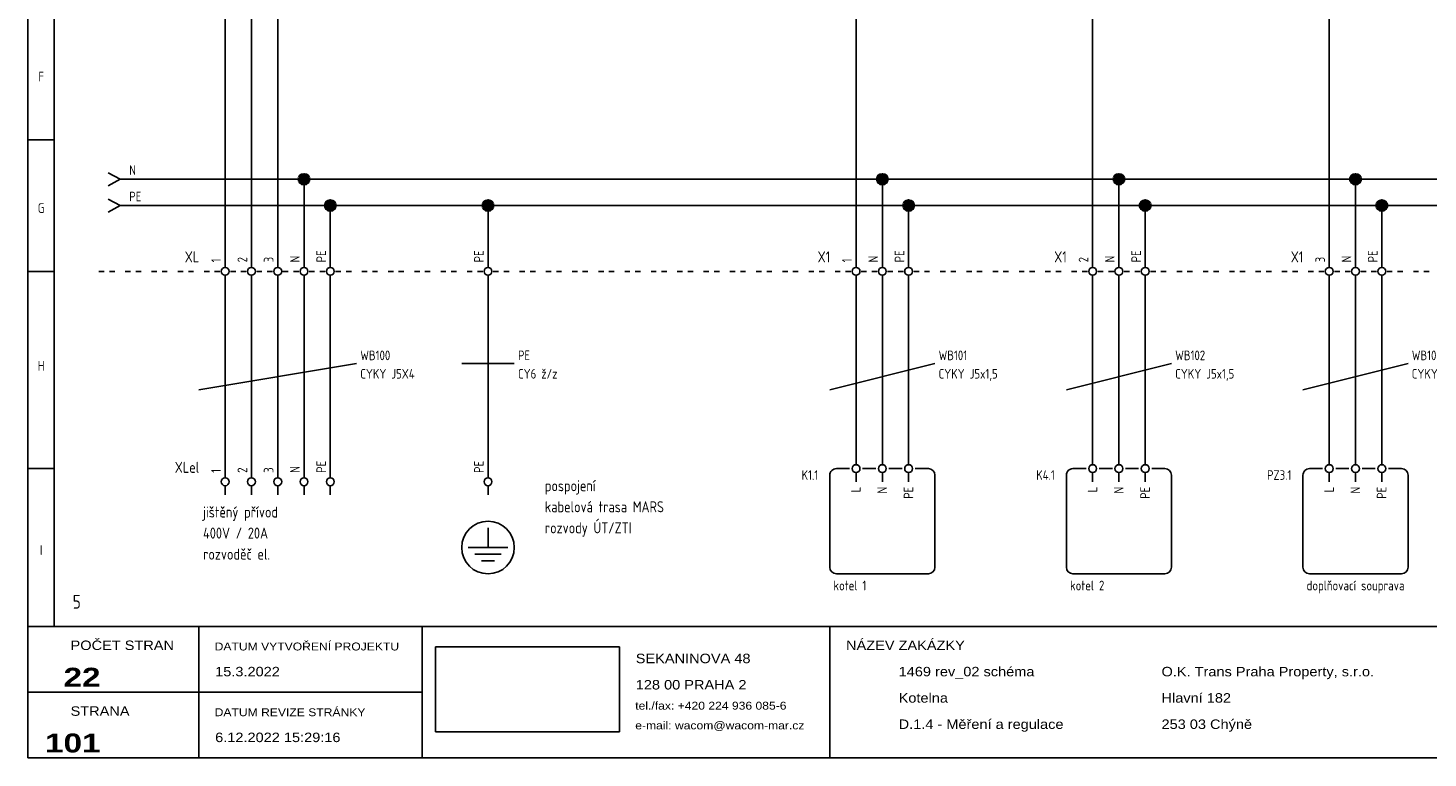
# Model space of a CAD drawing. Header units: millimetres. Extents: x 8 to 412, y 5 to 282.
# Tile 1 of 3: x 8 to 274, y 5 to 144. Entities that reach past the tile are written whole.
import ezdxf
from ezdxf.enums import TextEntityAlignment as Align

# ---------------------------------------------------------------- set-up
doc = ezdxf.new("R2010")
doc.units = ezdxf.units.MM
doc.linetypes.add('Caddy_Solid', pattern=[0])
doc.layers.add('Caddy_1', color=7, linetype='Caddy_Solid', lineweight=25)
doc.styles.add('Caddy_Arial', font='arial.ttf', dxfattribs={"width": 1.1})
doc.styles.add('Caddy_Arial Black', font='ariblk.ttf', dxfattribs={"width": 1.1})
doc.styles.add('Caddy_Vectorfont1p', font='isocp___.ttf', dxfattribs={"width": 0.9})
picture_1 = doc.add_image_def('image1.jpg', size_in_pixel=(1084, 500))
pattern_1 = [(28.64789, (0, 0), (-0.047942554, 0.087758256), []), (118.64789, (0, 0), (-0.087758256, -0.047942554), [])]

# ---------------------------------------------------------------- blocks, each defined once
blk = doc.blocks.new('809B4D6EE0F1')
at = {"layer": 'Caddy_1', "color": 7, "linetype": 'Caddy_Solid', "lineweight": 25}
for p, q in [((7.5, 282.5), (7.5, 5)), ((12.5, 277.5), (12.5, 30)), ((12.5, 122.5), (7.5, 122.5)), ((7.5, 122.5), (12.5, 122.5)), ((7.5, 97.5), (12.5, 97.5)), ((12.5, 60), (7.5, 60)), ((7.5, 30), (412.5, 30)), ((40, 5), (40, 30)), ((82.5, 30), (82.5, 5)), ((160, 30), (160, 5)), ((7.5, 17.5), (82.5, 17.5)), ((7.5, 5), (412.5, 5))]:
    blk.add_line(p, q, dxfattribs=at)
at = {"layer": 'Caddy_1', "color": 7, "lineweight": 25, "style": 'Caddy_Vectorfont1p', "width": 0.9}
for s, p in [('F', (10, 133.61)), ('G', (10, 108.61)), ('H', (10, 78.61)), ('I', (10, 43.61))]:
    blk.add_text(s, height=1.84, dxfattribs=at).set_placement(p, align=Align.CENTER)
at = {"layer": 'Caddy_1', "color": 1, "lineweight": 25, "true_color": 0xff0000, "style": 'Caddy_Vectorfont1p', "width": 0.9}
blk.add_text('5', height=2.63, dxfattribs=at).set_placement((16, 33.38))
at = {"layer": 'Caddy_1', "color": 7, "lineweight": 25, "style": 'Caddy_Arial', "width": 1.1}
for s, height, p in [('POČET STRAN', 1.8, (15.6, 25.52)), ('DATUM VYTVOŘENÍ PROJEKTU', 1.5, (43, 25.44)), ('NÁZEV ZAKÁZKY', 1.8, (163.1, 25.52)), ('SEKANINOVA 48', 1.8, (123.1, 23.02)), ('15.3.2022', 1.8, (43.1, 20.52)), ('1469 rev_02 schéma', 1.8, (173.1, 20.52)), ('O.K. Trans Praha Property, s.r.o.', 1.8, (223.1, 20.52)), ('128 00 PRAHA 2', 1.8, (123.1, 18.02)), ('Kotelna', 1.8, (173.1, 15.52)), ('Hlavní 182', 1.8, (223.1, 15.52)), ('STRANA', 1.8, (15.6, 13.02)), ('DATUM REVIZE STRÁNKY', 1.5, (43, 12.94)), ('tel./fax: +420 224 936 085-6', 1.5, (123, 14.19)), ('e-mail: wacom@wacom-mar.cz', 1.5, (123, 10.44)), ('D.1.4 - Měření a regulace', 1.8, (173.1, 10.52)), ('253 03 Chýně', 1.8, (223.1, 10.52)), ('6.12.2022 15:29:16', 1.8, (43.1, 8.02))]:
    blk.add_text(s, height=height, dxfattribs=at).set_placement(p)
at = {"layer": 'Caddy_1', "color": 7, "lineweight": 25, "style": 'Caddy_Arial Black', "width": 1.1}
for s, p in [('22', (21.3, 18.55)), ('101', (21.3, 6.05))]:
    blk.add_text(s, height=3.6, dxfattribs=at).set_placement(p, align=Align.RIGHT)
at = {"color": 18, "true_color": 0x000000}
image = blk.add_image(picture_1, insert=(85, 10), size_in_units=(35, 16.14), dxfattribs=at)
blk = doc.blocks.new('876D3854AD00')
at = {"layer": 'Caddy_1', "color": 3, "linetype": 'Caddy_Solid', "lineweight": 25, "true_color": 0x00ff00}
for q in [(22.75, 111.25), (22.75, 108.75)]:
    blk.add_line((25, 110), q, dxfattribs=at)
at = {"layer": 'Caddy_1', "color": 3, "lineweight": 25, "true_color": 0x00ff00, "style": 'Caddy_Vectorfont1p', "width": 0.9}
blk.add_attdef('$TAG160010', (26.76, 110.81), '', height=1.84, dxfattribs=at)
blk = doc.blocks.new('076F3DAD9A3A')
at = {"layer": 'Caddy_1', "color": 140, "linetype": 'Caddy_Solid', "lineweight": 25, "true_color": 0x00aeee}
for q in [(22.75, 116.25), (22.75, 113.75)]:
    blk.add_line((25, 115), q, dxfattribs=at)
at = {"layer": 'Caddy_1', "color": 140, "lineweight": 25, "true_color": 0x00aeee, "style": 'Caddy_Vectorfont1p', "width": 0.9}
blk.add_attdef('$TAG160010', (26.76, 115.81), '', height=1.84, dxfattribs=at)
blk = doc.blocks.new('68ACB6DB64DB')
at = {"layer": 'Caddy_1', "color": 7, "linetype": 'Caddy_Solid', "lineweight": 25}
for p, q in [((22, 97.5), (21, 97.5)), ((24, 97.5), (23, 97.5)), ((27, 97.5), (26, 97.5)), ((29, 97.5), (28, 97.5)), ((32, 97.5), (31, 97.5)), ((34, 97.5), (33, 97.5)), ((37, 97.5), (36, 97.5)), ((39, 97.5), (38, 97.5)), ((42, 97.5), (41, 97.5)), ((44, 97.5), (43, 97.5)), ((47, 97.5), (46, 97.5)), ((49, 97.5), (48, 97.5)), ((52, 97.5), (51, 97.5)), ((54, 97.5), (53, 97.5)), ((57, 97.5), (56, 97.5)), ((59, 97.5), (58, 97.5)), ((62, 97.5), (61, 97.5)), ((64, 97.5), (63, 97.5)), ((67, 97.5), (66, 97.5)), ((69, 97.5), (68, 97.5)), ((72, 97.5), (71, 97.5)), ((74, 97.5), (73, 97.5)), ((77, 97.5), (76, 97.5)), ((79, 97.5), (78, 97.5)), ((82, 97.5), (81, 97.5)), ((84, 97.5), (83, 97.5)), ((87, 97.5), (86, 97.5)), ((89, 97.5), (88, 97.5)), ((92, 97.5), (91, 97.5)), ((94, 97.5), (93, 97.5)), ((97, 97.5), (96, 97.5)), ((99, 97.5), (98, 97.5)), ((102, 97.5), (101, 97.5)), ((104, 97.5), (103, 97.5)), ((107, 97.5), (106, 97.5)), ((109, 97.5), (108, 97.5)), ((112, 97.5), (111, 97.5)), ((114, 97.5), (113, 97.5)), ((117, 97.5), (116, 97.5)), ((119, 97.5), (118, 97.5)), ((122, 97.5), (121, 97.5)), ((124, 97.5), (123, 97.5)), ((127, 97.5), (126, 97.5)), ((129, 97.5), (128, 97.5)), ((132, 97.5), (131, 97.5)), ((134, 97.5), (133, 97.5)), ((137, 97.5), (136, 97.5)), ((139, 97.5), (138, 97.5)), ((142, 97.5), (141, 97.5)), ((144, 97.5), (143, 97.5)), ((147, 97.5), (146, 97.5)), ((149, 97.5), (148, 97.5)), ((152, 97.5), (151, 97.5)), ((154, 97.5), (153, 97.5)), ((157, 97.5), (156, 97.5)), ((159, 97.5), (158, 97.5)), ((162, 97.5), (161, 97.5)), ((164, 97.5), (163, 97.5)), ((167, 97.5), (166, 97.5)), ((169, 97.5), (168, 97.5)), ((172, 97.5), (171, 97.5)), ((174, 97.5), (173, 97.5)), ((177, 97.5), (176, 97.5)), ((179, 97.5), (178, 97.5)), ((182, 97.5), (181, 97.5)), ((184, 97.5), (183, 97.5)), ((187, 97.5), (186, 97.5)), ((189, 97.5), (188, 97.5)), ((192, 97.5), (191, 97.5)), ((194, 97.5), (193, 97.5)), ((197, 97.5), (196, 97.5)), ((199, 97.5), (198, 97.5)), ((202, 97.5), (201, 97.5)), ((204, 97.5), (203, 97.5)), ((207, 97.5), (206, 97.5)), ((209, 97.5), (208, 97.5)), ((212, 97.5), (211, 97.5)), ((214, 97.5), (213, 97.5)), ((217, 97.5), (216, 97.5)), ((219, 97.5), (218, 97.5)), ((222, 97.5), (221, 97.5)), ((224, 97.5), (223, 97.5)), ((227, 97.5), (226, 97.5)), ((229, 97.5), (228, 97.5)), ((232, 97.5), (231, 97.5)), ((234, 97.5), (233, 97.5)), ((237, 97.5), (236, 97.5)), ((239, 97.5), (238, 97.5)), ((242, 97.5), (241, 97.5)), ((244, 97.5), (243, 97.5)), ((247, 97.5), (246, 97.5)), ((249, 97.5), (248, 97.5)), ((252, 97.5), (251, 97.5)), ((254, 97.5), (253, 97.5)), ((257, 97.5), (256, 97.5)), ((259, 97.5), (258, 97.5)), ((262, 97.5), (261, 97.5)), ((264, 97.5), (263, 97.5)), ((267, 97.5), (266, 97.5)), ((269, 97.5), (268, 97.5)), ((272, 97.5), (271, 97.5)), ((274, 97.5), (273, 97.5))]:
    blk.add_line(p, q, dxfattribs=at)
blk = doc.blocks.new('9675CCE04421')
at = {"layer": 'Caddy_1', "color": 7, "linetype": 'Caddy_Solid', "lineweight": 25}
for p, q in [((45, 98.25), (45, 100)), ((45, 95), (45, 96.75))]:
    blk.add_line(p, q, dxfattribs=at)
blk.add_circle((45, 97.5), 0.75, dxfattribs=at)
at = {"layer": 'Caddy_1', "color": 7, "lineweight": 25, "style": 'Caddy_Vectorfont1p', "width": 0.9}
blk.add_text('1', height=1.84, rotation=90, dxfattribs=at).set_placement((44.19, 99.2))
blk.add_attdef('$TAG160010', text='', height=2.1, dxfattribs=at).set_placement((40.07, 99.2), align=Align.RIGHT)
blk = doc.blocks.new('4F1C2654CDD7')
at = {"layer": 'Caddy_1', "color": 7, "linetype": 'Caddy_Solid', "lineweight": 25}
for p, q in [((50, 98.25), (50, 100)), ((50, 95), (50, 96.75))]:
    blk.add_line(p, q, dxfattribs=at)
blk.add_circle((50, 97.5), 0.75, dxfattribs=at)
at = {"layer": 'Caddy_1', "color": 7, "lineweight": 25, "style": 'Caddy_Vectorfont1p', "width": 0.9}
blk.add_text('2', height=1.84, rotation=90, dxfattribs=at).set_placement((49.19, 99.2))
blk = doc.blocks.new('55EBB97145D2')
at = {"layer": 'Caddy_1', "color": 7, "linetype": 'Caddy_Solid', "lineweight": 25}
for p, q in [((55, 98.25), (55, 100)), ((55, 95), (55, 96.75))]:
    blk.add_line(p, q, dxfattribs=at)
blk.add_circle((55, 97.5), 0.75, dxfattribs=at)
at = {"layer": 'Caddy_1', "color": 7, "lineweight": 25, "style": 'Caddy_Vectorfont1p', "width": 0.9}
blk.add_text('3', height=1.84, rotation=90, dxfattribs=at).set_placement((54.19, 99.2))
blk = doc.blocks.new('585FCF167121')
at = {"layer": 'Caddy_1', "color": 7, "linetype": 'Caddy_Solid', "lineweight": 25}
for p, q in [((60, 98.25), (60, 100)), ((60, 95), (60, 96.75))]:
    blk.add_line(p, q, dxfattribs=at)
blk.add_circle((60, 97.5), 0.75, dxfattribs=at)
at = {"layer": 'Caddy_1', "color": 7, "lineweight": 25, "style": 'Caddy_Vectorfont1p', "width": 0.9}
blk.add_text('N', height=1.84, rotation=90, dxfattribs=at).set_placement((59.19, 99.2))
blk = doc.blocks.new('D253BAE107BD')
at = {"layer": 'Caddy_1', "color": 7, "linetype": 'Caddy_Solid', "lineweight": 25}
for p, q in [((95, 58.25), (95, 60)), ((95, 55), (95, 56.75))]:
    blk.add_line(p, q, dxfattribs=at)
blk.add_circle((95, 57.5), 0.75, dxfattribs=at)
at = {"layer": 'Caddy_1', "color": 7, "lineweight": 25, "style": 'Caddy_Vectorfont1p', "width": 0.9}
blk.add_text('PE', height=1.838, rotation=90, dxfattribs=at).set_placement((94.19, 59.2))
blk = doc.blocks.new('70FE545A959D')
at = {"layer": 'Caddy_1', "color": 7, "linetype": 'Caddy_Solid', "lineweight": 25}
for p, q in [((95, 98.25), (95, 100)), ((95, 95), (95, 96.75))]:
    blk.add_line(p, q, dxfattribs=at)
blk.add_circle((95, 97.5), 0.75, dxfattribs=at)
at = {"layer": 'Caddy_1', "color": 7, "lineweight": 25, "style": 'Caddy_Vectorfont1p', "width": 0.9}
blk.add_text('PE', height=1.838, rotation=90, dxfattribs=at).set_placement((94.19, 99.2))
blk = doc.blocks.new('C4989C560B2C')
at = {"layer": 'Caddy_1', "color": 7, "linetype": 'Caddy_Solid', "lineweight": 25}
for p, q in [((65, 98.25), (65, 100)), ((65, 95), (65, 96.75))]:
    blk.add_line(p, q, dxfattribs=at)
blk.add_circle((65, 97.5), 0.75, dxfattribs=at)
at = {"layer": 'Caddy_1', "color": 7, "lineweight": 25, "style": 'Caddy_Vectorfont1p', "width": 0.9}
blk.add_text('PE', height=1.838, rotation=90, dxfattribs=at).set_placement((64.19, 99.2))
blk = doc.blocks.new('3DEE489081A3')
at = {"layer": 'Caddy_1', "color": 7, "linetype": 'Caddy_Solid', "lineweight": 25}
for p, q in [((45, 58.25), (45, 60)), ((45, 55), (45, 56.75))]:
    blk.add_line(p, q, dxfattribs=at)
blk.add_circle((45, 57.5), 0.75, dxfattribs=at)
at = {"layer": 'Caddy_1', "color": 7, "lineweight": 25, "style": 'Caddy_Vectorfont1p', "width": 0.9}
blk.add_text('1', height=1.84, rotation=90, dxfattribs=at).set_placement((44.19, 59.2))
blk.add_attdef('$TAG160010', text='', height=2.1, dxfattribs=at).set_placement((40.07, 59.2), align=Align.RIGHT)
blk = doc.blocks.new('4EC14F95F4D5')
at = {"layer": 'Caddy_1', "color": 7, "linetype": 'Caddy_Solid', "lineweight": 25}
for p, q in [((60, 58.25), (60, 60)), ((60, 55), (60, 56.75))]:
    blk.add_line(p, q, dxfattribs=at)
blk.add_circle((60, 57.5), 0.75, dxfattribs=at)
at = {"layer": 'Caddy_1', "color": 7, "lineweight": 25, "style": 'Caddy_Vectorfont1p', "width": 0.9}
blk.add_text('N', height=1.84, rotation=90, dxfattribs=at).set_placement((59.19, 59.2))
blk = doc.blocks.new('8F9F8F5F17E6')
at = {"layer": 'Caddy_1', "color": 7, "linetype": 'Caddy_Solid', "lineweight": 25}
for p, q in [((65, 58.25), (65, 60)), ((65, 55), (65, 56.75))]:
    blk.add_line(p, q, dxfattribs=at)
blk.add_circle((65, 57.5), 0.75, dxfattribs=at)
at = {"layer": 'Caddy_1', "color": 7, "lineweight": 25, "style": 'Caddy_Vectorfont1p', "width": 0.9}
blk.add_text('PE', height=1.838, rotation=90, dxfattribs=at).set_placement((64.19, 59.2))
blk = doc.blocks.new('CC9B666ED453')
at = {"layer": 'Caddy_1', "color": 7, "linetype": 'Caddy_Solid', "lineweight": 25}
for p, q in [((165, 62.5), (165, 65)), ((170, 62.5), (170, 65)), ((175, 62.5), (175, 65)), ((165, 60.75), (165, 62.5)), ((170, 60.75), (170, 62.5)), ((175, 60.75), (175, 62.5)), ((160, 58.75), (160, 41.25)), ((163.75, 60), (161.25, 60)), ((165, 59.25), (165, 57.5)), ((166.25, 60), (168.75, 60)), ((170, 59.25), (170, 57.5)), ((171.25, 60), (173.75, 60)), ((175, 59.25), (175, 57.5)), ((176.25, 60), (178.75, 60)), ((180, 58.75), (180, 41.25)), ((178.75, 40), (161.25, 40))]:
    blk.add_line(p, q, dxfattribs=at)
for centre in [(165, 60), (170, 60), (175, 60)]:
    blk.add_circle(centre, 0.75, dxfattribs=at)
for centre, start_param, end_param in [((161.25, 58.75), 1.570796, 3.141593), ((178.75, 58.75), 0, 1.570796), ((161.25, 41.25), 3.141593, 4.712389), ((178.75, 41.25), 4.712389, 6.283185)]:
    blk.add_ellipse(centre, major_axis=(1.25, 0), ratio=1, start_param=start_param, end_param=end_param, dxfattribs=at)
at = {"layer": 'Caddy_1', "color": 7, "lineweight": 25, "style": 'Caddy_Vectorfont1p', "width": 0.9}
for s, height, p in [('L', 1.84, (165.89, 56.55)), ('N', 1.84, (170.89, 56.55)), ('PE', 1.838, (175.89, 56.55))]:
    blk.add_text(s, height=height, rotation=90, dxfattribs=at).set_placement(p, align=Align.RIGHT)
blk.add_attdef('$TAG160010', text='', height=1.84, dxfattribs=at).set_placement((157.8, 57.86), align=Align.RIGHT)
blk.add_attdef('$TAG160030', (160.7, 36.86), '', height=1.84, dxfattribs=at)
blk = doc.blocks.new('F8312DD2297C')
at = {"layer": 'Caddy_1', "color": 7, "linetype": 'Caddy_Solid', "lineweight": 25}
for p, q in [((165, 98.25), (165, 100)), ((165, 95), (165, 96.75))]:
    blk.add_line(p, q, dxfattribs=at)
blk.add_circle((165, 97.5), 0.75, dxfattribs=at)
at = {"layer": 'Caddy_1', "color": 7, "lineweight": 25, "style": 'Caddy_Vectorfont1p', "width": 0.9}
blk.add_text('1', height=1.84, rotation=90, dxfattribs=at).set_placement((164.19, 99.2))
blk.add_attdef('$TAG160010', text='', height=2.1, dxfattribs=at).set_placement((160.07, 99.2), align=Align.RIGHT)
blk = doc.blocks.new('AEDA6D6406F5')
at = {"layer": 'Caddy_1', "color": 7, "linetype": 'Caddy_Solid', "lineweight": 25}
for p, q in [((170, 98.25), (170, 100)), ((170, 95), (170, 96.75))]:
    blk.add_line(p, q, dxfattribs=at)
blk.add_circle((170, 97.5), 0.75, dxfattribs=at)
at = {"layer": 'Caddy_1', "color": 7, "lineweight": 25, "style": 'Caddy_Vectorfont1p', "width": 0.9}
blk.add_text('N', height=1.84, rotation=90, dxfattribs=at).set_placement((169.19, 99.2))
blk = doc.blocks.new('5C4C4BDF2845')
at = {"layer": 'Caddy_1', "color": 7, "linetype": 'Caddy_Solid', "lineweight": 25}
for p, q in [((175, 98.25), (175, 100)), ((175, 95), (175, 96.75))]:
    blk.add_line(p, q, dxfattribs=at)
blk.add_circle((175, 97.5), 0.75, dxfattribs=at)
at = {"layer": 'Caddy_1', "color": 7, "lineweight": 25, "style": 'Caddy_Vectorfont1p', "width": 0.9}
blk.add_text('PE', height=1.838, rotation=90, dxfattribs=at).set_placement((174.19, 99.2))
blk = doc.blocks.new('DEECFAE76378')
at = {"layer": 'Caddy_1', "color": 7, "linetype": 'Caddy_Solid', "lineweight": 25}
blk.add_line((165, 76.75), (165, 75.75), dxfattribs=at)
at = {"layer": 'Caddy_1', "color": 7, "lineweight": 25, "style": 'Caddy_Vectorfont1p', "width": 0.9}
for tag, p in [('$TAG160010', (180.7, 80.61)), ('$TAG160040', (180.7, 77.11))]:
    blk.add_attdef(tag, p, '', height=1.84, dxfattribs=at)
blk = doc.blocks.new('25878A82AB20')
at = {"layer": 'Caddy_1', "color": 7, "linetype": 'Caddy_Solid', "lineweight": 25}
blk.add_line((170, 78), (170, 77), dxfattribs=at)
blk = doc.blocks.new('AA29D7CB9ABA')
at = {"layer": 'Caddy_1', "color": 7, "linetype": 'Caddy_Solid', "lineweight": 25}
blk.add_line((175, 79.25), (175, 78.25), dxfattribs=at)
blk = doc.blocks.new('F735EE9F7A87')
at = {"layer": 'Caddy_1', "color": 7, "linetype": 'Caddy_Solid', "lineweight": 25}
for p, q in [((210, 62.5), (210, 65)), ((215, 62.5), (215, 65)), ((220, 62.5), (220, 65)), ((210, 60.75), (210, 62.5)), ((215, 60.75), (215, 62.5)), ((220, 60.75), (220, 62.5)), ((205, 58.75), (205, 41.25)), ((208.75, 60), (206.25, 60)), ((210, 59.25), (210, 57.5)), ((211.25, 60), (213.75, 60)), ((215, 59.25), (215, 57.5)), ((216.25, 60), (218.75, 60)), ((220, 59.25), (220, 57.5)), ((221.25, 60), (223.75, 60)), ((225, 58.75), (225, 41.25)), ((223.75, 40), (206.25, 40))]:
    blk.add_line(p, q, dxfattribs=at)
for centre in [(210, 60), (215, 60), (220, 60)]:
    blk.add_circle(centre, 0.75, dxfattribs=at)
for centre, start_param, end_param in [((206.25, 58.75), 1.570796, 3.141593), ((223.75, 58.75), 0, 1.570796), ((206.25, 41.25), 3.141593, 4.712389), ((223.75, 41.25), 4.712389, 6.283185)]:
    blk.add_ellipse(centre, major_axis=(1.25, 0), ratio=1, start_param=start_param, end_param=end_param, dxfattribs=at)
at = {"layer": 'Caddy_1', "color": 7, "lineweight": 25, "style": 'Caddy_Vectorfont1p', "width": 0.9}
for s, height, p in [('L', 1.84, (210.89, 56.55)), ('N', 1.84, (215.89, 56.55)), ('PE', 1.838, (220.89, 56.55))]:
    blk.add_text(s, height=height, rotation=90, dxfattribs=at).set_placement(p, align=Align.RIGHT)
blk.add_attdef('$TAG160010', text='', height=1.84, dxfattribs=at).set_placement((202.8, 57.86), align=Align.RIGHT)
blk.add_attdef('$TAG160030', (205.7, 36.86), '', height=1.84, dxfattribs=at)
blk = doc.blocks.new('8D2D578C7669')
at = {"layer": 'Caddy_1', "color": 7, "linetype": 'Caddy_Solid', "lineweight": 25}
for p, q in [((210, 98.25), (210, 100)), ((210, 95), (210, 96.75))]:
    blk.add_line(p, q, dxfattribs=at)
blk.add_circle((210, 97.5), 0.75, dxfattribs=at)
at = {"layer": 'Caddy_1', "color": 7, "lineweight": 25, "style": 'Caddy_Vectorfont1p', "width": 0.9}
blk.add_text('2', height=1.84, rotation=90, dxfattribs=at).set_placement((209.19, 99.2))
blk.add_attdef('$TAG160010', text='', height=2.1, dxfattribs=at).set_placement((205.07, 99.2), align=Align.RIGHT)
blk = doc.blocks.new('8A5CDE59D5A0')
at = {"layer": 'Caddy_1', "color": 7, "linetype": 'Caddy_Solid', "lineweight": 25}
for p, q in [((215, 98.25), (215, 100)), ((215, 95), (215, 96.75))]:
    blk.add_line(p, q, dxfattribs=at)
blk.add_circle((215, 97.5), 0.75, dxfattribs=at)
at = {"layer": 'Caddy_1', "color": 7, "lineweight": 25, "style": 'Caddy_Vectorfont1p', "width": 0.9}
blk.add_text('N', height=1.84, rotation=90, dxfattribs=at).set_placement((214.19, 99.2))
blk = doc.blocks.new('4320D3544AAA')
at = {"layer": 'Caddy_1', "color": 7, "linetype": 'Caddy_Solid', "lineweight": 25}
for p, q in [((220, 98.25), (220, 100)), ((220, 95), (220, 96.75))]:
    blk.add_line(p, q, dxfattribs=at)
blk.add_circle((220, 97.5), 0.75, dxfattribs=at)
at = {"layer": 'Caddy_1', "color": 7, "lineweight": 25, "style": 'Caddy_Vectorfont1p', "width": 0.9}
blk.add_text('PE', height=1.838, rotation=90, dxfattribs=at).set_placement((219.19, 99.2))
blk = doc.blocks.new('EB23FFF42370')
at = {"layer": 'Caddy_1', "color": 7, "linetype": 'Caddy_Solid', "lineweight": 25}
blk.add_line((210, 76.75), (210, 75.75), dxfattribs=at)
at = {"layer": 'Caddy_1', "color": 7, "lineweight": 25, "style": 'Caddy_Vectorfont1p', "width": 0.9}
for tag, p in [('$TAG160010', (225.7, 80.61)), ('$TAG160040', (225.7, 77.11))]:
    blk.add_attdef(tag, p, '', height=1.84, dxfattribs=at)
blk = doc.blocks.new('C4976838AE26')
at = {"layer": 'Caddy_1', "color": 7, "linetype": 'Caddy_Solid', "lineweight": 25}
blk.add_line((215, 78), (215, 77), dxfattribs=at)
blk = doc.blocks.new('612D5DAF4008')
at = {"layer": 'Caddy_1', "color": 7, "linetype": 'Caddy_Solid', "lineweight": 25}
blk.add_line((220, 79.25), (220, 78.25), dxfattribs=at)
blk = doc.blocks.new('CB3CA2B7B873')
at = {"layer": 'Caddy_1', "color": 7, "linetype": 'Caddy_Solid', "lineweight": 25}
for p, q in [((50, 58.25), (50, 60)), ((50, 55), (50, 56.75))]:
    blk.add_line(p, q, dxfattribs=at)
blk.add_circle((50, 57.5), 0.75, dxfattribs=at)
at = {"layer": 'Caddy_1', "color": 7, "lineweight": 25, "style": 'Caddy_Vectorfont1p', "width": 0.9}
blk.add_text('2', height=1.84, rotation=90, dxfattribs=at).set_placement((49.19, 59.2))
blk = doc.blocks.new('D5552A517AA7')
at = {"layer": 'Caddy_1', "color": 7, "linetype": 'Caddy_Solid', "lineweight": 25}
for p, q in [((55, 58.25), (55, 60)), ((55, 55), (55, 56.75))]:
    blk.add_line(p, q, dxfattribs=at)
blk.add_circle((55, 57.5), 0.75, dxfattribs=at)
at = {"layer": 'Caddy_1', "color": 7, "lineweight": 25, "style": 'Caddy_Vectorfont1p', "width": 0.9}
blk.add_text('3', height=1.84, rotation=90, dxfattribs=at).set_placement((54.19, 59.2))
blk = doc.blocks.new('2BE9B6381607')
at = {"layer": 'Caddy_1', "color": 7, "linetype": 'Caddy_Solid', "lineweight": 25}
blk.add_line((45, 76.33), (45, 75.33), dxfattribs=at)
at = {"layer": 'Caddy_1', "color": 7, "lineweight": 25, "style": 'Caddy_Vectorfont1p', "width": 0.9}
for tag, p in [('$TAG160010', (70.7, 80.61)), ('$TAG160040', (70.7, 77.11))]:
    blk.add_attdef(tag, p, '', height=1.84, dxfattribs=at)
blk = doc.blocks.new('9E696E29DEE7')
at = {"layer": 'Caddy_1', "color": 7, "linetype": 'Caddy_Solid', "lineweight": 25}
blk.add_line((50, 77.17), (50, 76.17), dxfattribs=at)
blk = doc.blocks.new('4C77F8E78C44')
at = {"layer": 'Caddy_1', "color": 7, "linetype": 'Caddy_Solid', "lineweight": 25}
blk.add_line((55, 78), (55, 77), dxfattribs=at)
blk = doc.blocks.new('DA4A87631CB1')
at = {"layer": 'Caddy_1', "color": 7, "linetype": 'Caddy_Solid', "lineweight": 25}
blk.add_line((60, 78.83), (60, 77.83), dxfattribs=at)
blk = doc.blocks.new('876294C829BB')
at = {"layer": 'Caddy_1', "color": 7, "linetype": 'Caddy_Solid', "lineweight": 25}
blk.add_line((65, 79.67), (65, 78.67), dxfattribs=at)
blk = doc.blocks.new('31A90D0E63D0')
at = {"layer": 'Caddy_1', "color": 7, "linetype": 'Caddy_Solid', "lineweight": 25}
for p, q in [((255, 62.5), (255, 65)), ((260, 62.5), (260, 65)), ((265, 62.5), (265, 65)), ((255, 60.75), (255, 62.5)), ((260, 60.75), (260, 62.5)), ((265, 60.75), (265, 62.5)), ((250, 58.75), (250, 41.25)), ((253.75, 60), (251.25, 60)), ((255, 59.25), (255, 57.5)), ((256.25, 60), (258.75, 60)), ((260, 59.25), (260, 57.5)), ((261.25, 60), (263.75, 60)), ((265, 59.25), (265, 57.5)), ((266.25, 60), (268.75, 60)), ((270, 58.75), (270, 41.25)), ((268.75, 40), (251.25, 40))]:
    blk.add_line(p, q, dxfattribs=at)
for centre in [(255, 60), (260, 60), (265, 60)]:
    blk.add_circle(centre, 0.75, dxfattribs=at)
for centre, start_param, end_param in [((251.25, 58.75), 1.570796, 3.141593), ((268.75, 58.75), 0, 1.570796), ((251.25, 41.25), 3.141593, 4.712389), ((268.75, 41.25), 4.712389, 6.283185)]:
    blk.add_ellipse(centre, major_axis=(1.25, 0), ratio=1, start_param=start_param, end_param=end_param, dxfattribs=at)
at = {"layer": 'Caddy_1', "color": 7, "lineweight": 25, "style": 'Caddy_Vectorfont1p', "width": 0.9}
for s, height, p in [('L', 1.84, (255.89, 56.55)), ('N', 1.84, (260.89, 56.55)), ('PE', 1.838, (265.89, 56.55))]:
    blk.add_text(s, height=height, rotation=90, dxfattribs=at).set_placement(p, align=Align.RIGHT)
blk.add_attdef('$TAG160010', text='', height=1.84, dxfattribs=at).set_placement((247.8, 57.86), align=Align.RIGHT)
blk.add_attdef('$TAG160030', (250.7, 36.86), '', height=1.84, dxfattribs=at)
blk = doc.blocks.new('8B2852F7A95F')
at = {"layer": 'Caddy_1', "color": 7, "linetype": 'Caddy_Solid', "lineweight": 25}
for p, q in [((255, 98.25), (255, 100)), ((255, 95), (255, 96.75))]:
    blk.add_line(p, q, dxfattribs=at)
blk.add_circle((255, 97.5), 0.75, dxfattribs=at)
at = {"layer": 'Caddy_1', "color": 7, "lineweight": 25, "style": 'Caddy_Vectorfont1p', "width": 0.9}
blk.add_text('3', height=1.84, rotation=90, dxfattribs=at).set_placement((254.19, 99.2))
blk.add_attdef('$TAG160010', text='', height=2.1, dxfattribs=at).set_placement((250.07, 99.2), align=Align.RIGHT)
blk = doc.blocks.new('95792E963D4B')
at = {"layer": 'Caddy_1', "color": 7, "linetype": 'Caddy_Solid', "lineweight": 25}
for p, q in [((260, 98.25), (260, 100)), ((260, 95), (260, 96.75))]:
    blk.add_line(p, q, dxfattribs=at)
blk.add_circle((260, 97.5), 0.75, dxfattribs=at)
at = {"layer": 'Caddy_1', "color": 7, "lineweight": 25, "style": 'Caddy_Vectorfont1p', "width": 0.9}
blk.add_text('N', height=1.84, rotation=90, dxfattribs=at).set_placement((259.19, 99.2))
blk = doc.blocks.new('CFF8E5AED68D')
at = {"layer": 'Caddy_1', "color": 7, "linetype": 'Caddy_Solid', "lineweight": 25}
for p, q in [((265, 98.25), (265, 100)), ((265, 95), (265, 96.75))]:
    blk.add_line(p, q, dxfattribs=at)
blk.add_circle((265, 97.5), 0.75, dxfattribs=at)
at = {"layer": 'Caddy_1', "color": 7, "lineweight": 25, "style": 'Caddy_Vectorfont1p', "width": 0.9}
blk.add_text('PE', height=1.838, rotation=90, dxfattribs=at).set_placement((264.19, 99.2))
blk = doc.blocks.new('957572C8D04F')
at = {"layer": 'Caddy_1', "color": 7, "linetype": 'Caddy_Solid', "lineweight": 25}
blk.add_line((255, 76.75), (255, 75.75), dxfattribs=at)
at = {"layer": 'Caddy_1', "color": 7, "lineweight": 25, "style": 'Caddy_Vectorfont1p', "width": 0.9}
for tag, p in [('$TAG160010', (270.7, 80.61)), ('$TAG160040', (270.7, 77.11))]:
    blk.add_attdef(tag, p, '', height=1.84, dxfattribs=at)
blk = doc.blocks.new('B9A0E41AA7E5')
at = {"layer": 'Caddy_1', "color": 7, "linetype": 'Caddy_Solid', "lineweight": 25}
blk.add_line((260, 78), (260, 77), dxfattribs=at)
blk = doc.blocks.new('077A0B209FEA')
at = {"layer": 'Caddy_1', "color": 7, "linetype": 'Caddy_Solid', "lineweight": 25}
blk.add_line((265, 79.25), (265, 78.25), dxfattribs=at)

msp = doc.modelspace()

# ---------------------------------------------------------------- hatches: boundary and pattern name
at = {"layer": 'Caddy_1', "true_color": 0x00aeee}
h = msp.add_hatch(dxfattribs=at)
h.set_pattern_fill('_USER', color=140, scale=0.1, angle=28.6479, style=0, double=1, pattern_type=0)
h.set_pattern_definition(pattern_1)
edge = h.paths.add_edge_path(flags=0)
edge.add_arc((60, 115), 1, 0, 360)
h = msp.add_hatch(dxfattribs=at)
h.set_pattern_fill('_USER', color=140, scale=0.1, angle=28.6479, style=0, double=1, pattern_type=0)
h.set_pattern_definition(pattern_1)
edge = h.paths.add_edge_path(flags=0)
edge.add_arc((170, 115), 1, 0, 360)
h = msp.add_hatch(dxfattribs=at)
h.set_pattern_fill('_USER', color=140, scale=0.1, angle=28.6479, style=0, double=1, pattern_type=0)
h.set_pattern_definition(pattern_1)
edge = h.paths.add_edge_path(flags=0)
edge.add_arc((215, 115), 1, 0, 360)
h = msp.add_hatch(dxfattribs=at)
h.set_pattern_fill('_USER', color=140, scale=0.1, angle=28.6479, style=0, double=1, pattern_type=0)
h.set_pattern_definition(pattern_1)
edge = h.paths.add_edge_path(flags=0)
edge.add_arc((260, 115), 1, 0, 360)
at = {"layer": 'Caddy_1', "true_color": 0x00ff00}
h = msp.add_hatch(dxfattribs=at)
h.set_pattern_fill('_USER', color=3, scale=0.1, angle=28.6479, style=0, double=1, pattern_type=0)
h.set_pattern_definition(pattern_1)
edge = h.paths.add_edge_path(flags=0)
edge.add_arc((65, 110), 1, 0, 360)
h = msp.add_hatch(dxfattribs=at)
h.set_pattern_fill('_USER', color=3, scale=0.1, angle=28.6479, style=0, double=1, pattern_type=0)
h.set_pattern_definition(pattern_1)
edge = h.paths.add_edge_path(flags=0)
edge.add_arc((95, 110), 1, 0, 360)
h = msp.add_hatch(dxfattribs=at)
h.set_pattern_fill('_USER', color=3, scale=0.1, angle=28.6479, style=0, double=1, pattern_type=0)
h.set_pattern_definition(pattern_1)
edge = h.paths.add_edge_path(flags=0)
edge.add_arc((175, 110), 1, 0, 360)
h = msp.add_hatch(dxfattribs=at)
h.set_pattern_fill('_USER', color=3, scale=0.1, angle=28.6479, style=0, double=1, pattern_type=0)
h.set_pattern_definition(pattern_1)
edge = h.paths.add_edge_path(flags=0)
edge.add_arc((220, 110), 1, 0, 360)
h = msp.add_hatch(dxfattribs=at)
h.set_pattern_fill('_USER', color=3, scale=0.1, angle=28.6479, style=0, double=1, pattern_type=0)
h.set_pattern_definition(pattern_1)
edge = h.paths.add_edge_path(flags=0)
edge.add_arc((265, 110), 1, 0, 360)

# ---------------------------------------------------------------- linework, layer by layer
at = {"layer": 'Caddy_1', "color": 7, "linetype": 'Caddy_Solid', "lineweight": 25}
for p, q in [((45, 100), (45, 225)), ((50, 100), (50, 225)), ((55, 100), (55, 225)), ((165, 100), (165, 225)), ((210, 100), (210, 225)), ((255, 100), (255, 225)), ((60, 100), (60, 115)), ((170, 100), (170, 115)), ((215, 100), (215, 115)), ((260, 100), (260, 115)), ((65, 100), (65, 110)), ((95, 100), (95, 110)), ((175, 100), (175, 110)), ((220, 100), (220, 110)), ((265, 100), (265, 110)), ((45, 76.33), (45, 95)), ((50, 77.17), (50, 95)), ((55, 78), (55, 95)), ((60, 78.83), (60, 95)), ((65, 79.67), (65, 95)), ((95, 95), (95, 60)), ((165, 76.75), (165, 95)), ((170, 78), (170, 95)), ((175, 79.25), (175, 95)), ((210, 76.75), (210, 95)), ((215, 78), (215, 95)), ((220, 79.25), (220, 95)), ((255, 76.75), (255, 95)), ((260, 78), (260, 95)), ((265, 79.25), (265, 95)), ((40, 75), (70, 80)), ((90, 80), (100, 80)), ((160, 75), (180, 80)), ((205, 75), (225, 80)), ((250, 75), (270, 80)), ((60, 60), (60, 77.83)), ((65, 60), (65, 78.67)), ((175, 65), (175, 78.25)), ((220, 65), (220, 78.25)), ((265, 65), (265, 78.25)), ((45, 60), (45, 75.33)), ((50, 60), (50, 76.17)), ((55, 60), (55, 77)), ((165, 65), (165, 75.75)), ((170, 65), (170, 77)), ((210, 65), (210, 75.75)), ((215, 65), (215, 77)), ((255, 65), (255, 75.75)), ((260, 65), (260, 77)), ((95, 48.75), (95, 45)), ((91.25, 45), (98.75, 45)), ((92.5, 43.75), (97.5, 43.75)), ((93.75, 42.5), (96.25, 42.5))]:
    msp.add_line(p, q, dxfattribs=at)
at = {"layer": 'Caddy_1', "color": 140, "linetype": 'Caddy_Solid', "lineweight": 25, "true_color": 0x00aeee}
for p, q in [((25, 115), (60, 115)), ((60, 115), (170, 115)), ((170, 115), (215, 115)), ((215, 115), (260, 115)), ((260, 115), (395, 115))]:
    msp.add_line(p, q, dxfattribs=at)
at = {"layer": 'Caddy_1', "color": 3, "linetype": 'Caddy_Solid', "lineweight": 25, "true_color": 0x00ff00}
for p, q in [((25, 110), (65, 110)), ((65, 110), (95, 110)), ((95, 110), (175, 110)), ((175, 110), (220, 110)), ((220, 110), (265, 110)), ((265, 110), (395, 110))]:
    msp.add_line(p, q, dxfattribs=at)
at = {"layer": 'Caddy_1', "color": 140, "lineweight": 40, "true_color": 0x00aeee}
for centre in [(60, 115), (170, 115), (215, 115), (260, 115)]:
    msp.add_circle(centre, 1, dxfattribs=at)
at = {"layer": 'Caddy_1', "color": 3, "lineweight": 40, "true_color": 0x00ff00}
for centre in [(65, 110), (95, 110), (175, 110), (220, 110), (265, 110)]:
    msp.add_circle(centre, 1, dxfattribs=at)
at = {"layer": 'Caddy_1', "color": 7, "linetype": 'Caddy_Solid', "lineweight": 25}
msp.add_circle((95, 45), 5, dxfattribs=at)

# ---------------------------------------------------------------- block references
at = {"layer": 'Caddy_1'}
for name in ['809B4D6EE0F1', 'C4989C560B2C', '70FE545A959D', '5C4C4BDF2845', '4320D3544AAA', 'CFF8E5AED68D', '4F1C2654CDD7', '55EBB97145D2', '585FCF167121', 'AEDA6D6406F5', '8A5CDE59D5A0', '95792E963D4B', '68ACB6DB64DB', '4C77F8E78C44', 'DA4A87631CB1', '876294C829BB', '25878A82AB20', 'AA29D7CB9ABA', 'C4976838AE26', '612D5DAF4008', 'B9A0E41AA7E5', '077A0B209FEA', '9E696E29DEE7', '8F9F8F5F17E6', 'D253BAE107BD', 'CB3CA2B7B873', 'D5552A517AA7', '4EC14F95F4D5']:
    msp.add_blockref(name, (0, 0, 1), dxfattribs=at)
ref = msp.add_blockref('076F3DAD9A3A', (0, 0, 1), dxfattribs=at)
ref.add_attrib('$TAG160010', 'N', (26.76, 115.81), dxfattribs={"color": 140, "lineweight": 25, "true_color": 0x00aeee, "height": 1.84, "style": 'Caddy_Vectorfont1p', "width": 0.9})
ref = msp.add_blockref('876D3854AD00', (0, 0, 1), dxfattribs=at)
ref.add_attrib('$TAG160010', 'PE', (26.76, 110.81), dxfattribs={"color": 3, "lineweight": 25, "true_color": 0x00ff00, "height": 1.838, "style": 'Caddy_Vectorfont1p', "width": 0.9})
ref = msp.add_blockref('9675CCE04421', (0, 0, 1), dxfattribs=at)
ref.add_attrib('$TAG160010', 'XL', dxfattribs={"color": 7, "lineweight": 25, "height": 2.1, "style": 'Caddy_Vectorfont1p', "width": 0.9}).set_placement((40.07, 99.2), align=Align.RIGHT)
ref = msp.add_blockref('F8312DD2297C', (0, 0, 1), dxfattribs=at)
ref.add_attrib('$TAG160010', 'X1', dxfattribs={"color": 7, "lineweight": 25, "height": 2.1, "style": 'Caddy_Vectorfont1p', "width": 0.9}).set_placement((160.07, 99.2), align=Align.RIGHT)
ref = msp.add_blockref('8D2D578C7669', (0, 0, 1), dxfattribs=at)
ref.add_attrib('$TAG160010', 'X1', dxfattribs={"color": 7, "lineweight": 25, "height": 2.1, "style": 'Caddy_Vectorfont1p', "width": 0.9}).set_placement((205.07, 99.2), align=Align.RIGHT)
ref = msp.add_blockref('8B2852F7A95F', (0, 0, 1), dxfattribs=at)
ref.add_attrib('$TAG160010', 'X1', dxfattribs={"color": 7, "lineweight": 25, "height": 2.1, "style": 'Caddy_Vectorfont1p', "width": 0.9}).set_placement((250.07, 99.2), align=Align.RIGHT)
ref = msp.add_blockref('2BE9B6381607', (0, 0, 1), dxfattribs=at)
ref.add_attrib('$TAG160010', 'WB100', (70.7, 80.61), dxfattribs={"color": 7, "lineweight": 25, "height": 1.838, "style": 'Caddy_Vectorfont1p', "width": 0.9})
ref.add_attrib('$TAG160040', 'CYKY J5X4', (70.7, 77.11), dxfattribs={"color": 7, "lineweight": 25, "height": 1.838, "style": 'Caddy_Vectorfont1p', "width": 0.9})
ref = msp.add_blockref('DEECFAE76378', (0, 0, 1), dxfattribs=at)
ref.add_attrib('$TAG160010', 'WB101', (180.7, 80.61), dxfattribs={"color": 7, "lineweight": 25, "height": 1.838, "style": 'Caddy_Vectorfont1p', "width": 0.9})
ref.add_attrib('$TAG160040', 'CYKY J5x1,5', (180.7, 77.11), dxfattribs={"color": 7, "lineweight": 25, "height": 1.8375, "style": 'Caddy_Vectorfont1p', "width": 0.9})
ref = msp.add_blockref('EB23FFF42370', (0, 0, 1), dxfattribs=at)
ref.add_attrib('$TAG160010', 'WB102', (225.7, 80.61), dxfattribs={"color": 7, "lineweight": 25, "height": 1.838, "style": 'Caddy_Vectorfont1p', "width": 0.9})
ref.add_attrib('$TAG160040', 'CYKY J5x1,5', (225.7, 77.11), dxfattribs={"color": 7, "lineweight": 25, "height": 1.8375, "style": 'Caddy_Vectorfont1p', "width": 0.9})
ref = msp.add_blockref('957572C8D04F', (0, 0, 1), dxfattribs=at)
ref.add_attrib('$TAG160010', 'WB103', (270.7, 80.61), dxfattribs={"color": 7, "lineweight": 25, "height": 1.838, "style": 'Caddy_Vectorfont1p', "width": 0.9})
ref.add_attrib('$TAG160040', 'CYKY J3x1,5', (270.7, 77.11), dxfattribs={"color": 7, "lineweight": 25, "height": 1.8375, "style": 'Caddy_Vectorfont1p', "width": 0.9})
ref = msp.add_blockref('CC9B666ED453', (0, 0, 1), dxfattribs=at)
ref.add_attrib('$TAG160030', 'kotel 1', (160.7, 36.86), dxfattribs={"color": 7, "lineweight": 25, "height": 1.838, "style": 'Caddy_Vectorfont1p', "width": 0.9})
ref.add_attrib('$TAG160010', 'K1.1', dxfattribs={"color": 7, "lineweight": 25, "height": 1.838, "style": 'Caddy_Vectorfont1p', "width": 0.9}).set_placement((157.8, 57.86), align=Align.RIGHT)
ref = msp.add_blockref('F735EE9F7A87', (0, 0, 1), dxfattribs=at)
ref.add_attrib('$TAG160030', 'kotel 2', (205.7, 36.86), dxfattribs={"color": 7, "lineweight": 25, "height": 1.838, "style": 'Caddy_Vectorfont1p', "width": 0.9})
ref.add_attrib('$TAG160010', 'K4.1', dxfattribs={"color": 7, "lineweight": 25, "height": 1.838, "style": 'Caddy_Vectorfont1p', "width": 0.9}).set_placement((202.8, 57.86), align=Align.RIGHT)
ref = msp.add_blockref('31A90D0E63D0', (0, 0, 1), dxfattribs=at)
ref.add_attrib('$TAG160030', 'doplňovací souprava', (250.7, 36.86), dxfattribs={"color": 7, "lineweight": 25, "height": 1.8375, "style": 'Caddy_Vectorfont1p', "width": 0.9})
ref.add_attrib('$TAG160010', 'PZ3.1', dxfattribs={"color": 7, "lineweight": 25, "height": 1.838, "style": 'Caddy_Vectorfont1p', "width": 0.9}).set_placement((247.8, 57.86), align=Align.RIGHT)
ref = msp.add_blockref('3DEE489081A3', (0, 0, 1), dxfattribs=at)
ref.add_attrib('$TAG160010', 'XLel', dxfattribs={"color": 7, "lineweight": 25, "height": 2.1, "style": 'Caddy_Vectorfont1p', "width": 0.9}).set_placement((40.07, 59.2), align=Align.RIGHT)

# ---------------------------------------------------------------- texts
at = {"layer": 'Caddy_1', "color": 7, "lineweight": 25, "style": 'Caddy_Vectorfont1p', "width": 0.9}
for s, height, p in [('PE', 1.838, (100.7, 80.61)), ('CY6 ž/z', 1.838, (100.7, 77.11)), ('pospojení', 2.1, (105.8, 55.7)), ('kabelová trasa MARS', 2.1, (105.8, 51.7)), ('jištěný přívod', 2.1, (40.8, 50.7)), ('400V / 20A', 2.1, (40.8, 46.7)), ('rozvody ÚT/ZTI', 2.1, (105.8, 47.7)), ('rozvoděč el. ', 2.1, (40.8, 42.7))]:
    msp.add_text(s, height=height, dxfattribs=at).set_placement(p)

doc.saveas('drawing.dxf')
